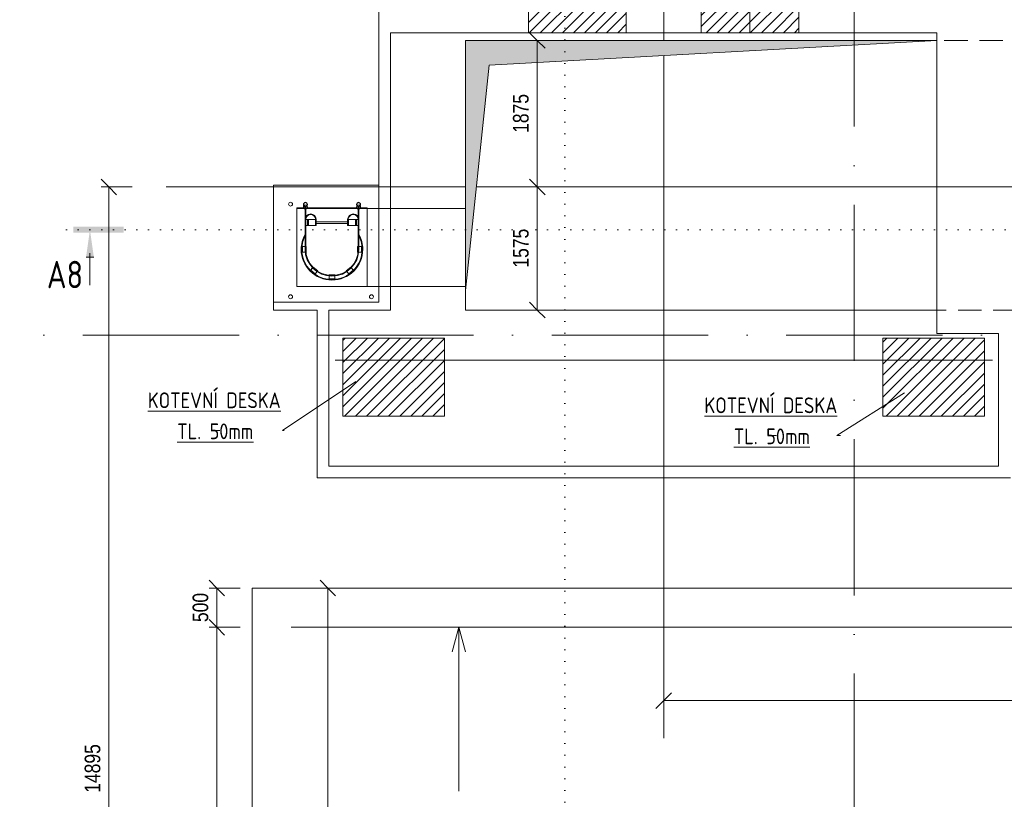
# Model space of a CAD drawing. Header units: millimetres. Extents: x 75701 to 402820, y 135 to 33652.
# Tile 11 of 52: x 103095 to 115692, y 14807 to 24786. Entities that reach past the tile are written whole.
import ezdxf

# ---------------------------------------------------------------- set-up
doc = ezdxf.new("R2010")
doc.units = ezdxf.units.MM
for name, pattern in [('A_CARA_15', [7.6, 5, -1.3, 0, -1.3]), ('Tečkovaná 1_5mm', [150, 0, -150]), ('Čerchovaná 20mm', [3000, 2000, -500, 0, -500]), ('Čárkovaná 3mm_mezera 1_5', [450, 300, -150])]:
    doc.linetypes.add(name, pattern=pattern)
for name, color, linetype, lineweight in [('CA_KOTY', 3, 'Continuous', 9), ('CA_KOTY-100', 3, 'Continuous', 9), ('CA_OSY', 5, 'A_CARA_15', 9), ('CA_POHHRA18', 9, 'Continuous', 9), ('CA_POHHRA25', 7, 'Continuous', 13), ('CA_PSVBUB', 3, 'Continuous', 9), ('CA_REZY', 1, 'Continuous', 25), ('CA_REZYZNACKY', 1, 'Continuous', 9), ('CA_TEXT25', 7, 'Continuous', 9), ('CA_ZAKLADY25', 7, 'Continuous', 13), ('CA_ZARIZPRED', 8, 'Continuous', 13), ('Konstrukční výztuhy', 7, 'Continuous', 13)]:
    doc.layers.add(name, color=color, linetype=linetype, lineweight=lineweight)
doc.styles.add('Arial_2', font='arial.ttf', dxfattribs={"width": 0.8, "height": 200})
doc.styles.add('ISOCPEUR', font='isocpeur.ttf', dxfattribs={"width": 0.85, "height": 200})
doc.styles.add('ISOCPEUR_B', font='txt', dxfattribs={"width": 0.8, "height": 350})
doc.dimstyles.new('HP_Přímá_-_2_mm_Ariel_1-100', dxfattribs={"dimscale": 304.8, "dimtxt": 204.05188, "dimasz": 0.656168, "dimexe": 0.328084, "dimexo": 0.0625, "dimgap": 0.164042, "dimtad": 1, "dimdec": 0, "dimzin": 0, "dimdsep": 46, "dimtxsty": 'Arial_2', "dimblk1": 'OBLIQUE', "dimblk2": 'OBLIQUE', "dimsah": 1, "dimcen": 0.09, "dimazin": 0, "dimtfac": 1, "dimtdec": 4, "dimtix": 1, "dimtmove": 0, "dimatfit": 3, "dimfxl": 0.984252, "dimfxlon": 1, "dimtvp": 1, "dimtolj": 1, "dimtzin": 0, "dimarcsym": 2})
pattern_1 = [(45, (0, 0), (-70.71068, 70.71068), [])]

# ---------------------------------------------------------------- blocks, each defined once
blk = doc.blocks.new('Plech8 - Plech-2056003-525_600')
at = {"layer": 'Konstrukční výztuhy', "lineweight": 9}
h = blk.add_hatch(dxfattribs=at)
h.set_pattern_fill('FP_3', color=252, style=0, pattern_type=2)
h.set_pattern_definition(pattern_1)
h.paths.add_polyline_path([(108530, 20710), (107230, 20710), (107230, 19710), (108530, 19710)])
h = blk.add_hatch(dxfattribs=at)
h.set_pattern_fill('FP_3', color=252, style=0, pattern_type=2)
h.set_pattern_definition(pattern_1)
h.paths.add_polyline_path([(115440, 19710), (115440, 20710), (114140, 20710), (114140, 19710)])
at = {"layer": 'Konstrukční výztuhy'}
for p, q in [((107230, 20710), (107230, 19710)), ((108530, 20710), (107230, 20710)), ((107230, 20710), (108530, 20710)), ((107230, 19710), (107230, 20710)), ((108530, 19710), (108530, 20710)), ((108530, 20710), (108530, 19710)), ((115440, 20710), (114140, 20710)), ((114140, 20710), (114140, 19710)), ((114140, 19710), (114140, 20710)), ((114140, 20710), (115440, 20710)), ((115440, 19710), (115440, 20710)), ((115440, 20710), (115440, 19710)), ((107230, 19710), (108530, 19710)), ((108530, 19710), (107230, 19710)), ((114140, 19710), (115440, 19710)), ((115440, 19710), (114140, 19710))]:
    blk.add_line(p, q, dxfattribs=at)
blk = doc.blocks.new('Plech10 - Plech-2056235-525_600')
at = {"layer": 'Konstrukční výztuhy', "lineweight": 9}
h = blk.add_hatch(dxfattribs=at)
h.set_pattern_fill('FP_3', color=252, style=0, pattern_type=2)
h.set_pattern_definition(pattern_1)
h.paths.add_polyline_path([(110855, 25970), (109605, 25970), (109605, 24620), (110855, 24620)])
h = blk.add_hatch(dxfattribs=at)
h.set_pattern_fill('FP_3', color=252, style=0, pattern_type=2)
h.set_pattern_definition(pattern_1)
h.paths.add_polyline_path([(113065, 24620), (113065, 25970), (111815, 25970), (111815, 24620)])
at = {"layer": 'Konstrukční výztuhy'}
for p, q in [((109605, 25970), (109605, 24620)), ((110855, 25970), (109605, 25970)), ((109605, 25970), (110855, 25970)), ((109605, 24620), (109605, 25970)), ((110855, 24620), (110855, 25970)), ((110855, 25970), (110855, 24620)), ((113065, 25970), (111815, 25970)), ((111815, 25970), (111815, 24620)), ((111815, 24620), (111815, 25970)), ((111815, 25970), (113065, 25970)), ((113065, 24620), (113065, 25970)), ((113065, 25970), (113065, 24620)), ((109605, 24620), (110855, 24620)), ((110855, 24620), (109605, 24620)), ((111815, 24620), (113065, 24620)), ((113065, 24620), (111815, 24620))]:
    blk.add_line(p, q, dxfattribs=at)
blk = doc.blocks.new('Žebřík s ochrannou klecí - Standardní-2463085-525_600')
at = {"layer": 'CA_ZARIZPRED'}
for p, q in [((-344, 0), (-344, -25)), ((-344, 0), (-344, -540)), ((-336, -160), (-336, 0)), ((-336, -25), (-336, 0)), ((336, 0), (336, -160)), ((344, 0), (336, 0)), ((344, 0), (336, 0)), ((336, 0), (336, -25)), ((344, -25), (344, 0)), ((344, -540), (344, 0)), ((-336, 0), (-344, 0)), ((-344, 0), (-336, 0)), ((-344, -25), (-344, -540)), ((-336, -25), (-336, -540)), ((336, -540), (336, -25)), ((344, -25), (344, -540)), ((-344, -160), (-344, -348)), ((-344, -348), (-344, -160)), ((-336, -160), (-336, -350)), ((-336, -350), (-336, -160)), ((-336, -160), (-336, -235)), ((-312, -160), (-336, -160)), ((-302, -160), (-336, -160)), ((-336, -540), (-336, -235)), ((-336, -235), (-302, -235)), ((-336, -235), (-312, -235)), ((-210, -160), (-312, -160)), ((-312, -235), (-312, -160)), ((-312, -160), (-312, -235)), ((-312, -235), (-210, -235)), ((-302, -235), (-302, -160)), ((-302, -160), (-200, -160)), ((-302, -160), (-302, -235)), ((-200, -235), (-302, -235)), ((-200, -160), (-210, -160)), ((-210, -160), (-210, -235)), ((-210, -160), (-210, -235)), ((-210, -235), (-200, -235)), ((-200, -160), (-208, -160)), ((-208, -160), (-200, -160)), ((-200, -160), (-200, -235)), ((-200, -160), (-200, -235)), ((200, -188), (-200, -188)), ((-200, -188), (-200, -208)), ((-200, -188), (-200, -208)), ((200, -188), (-200, -188)), ((-200, -188), (-200, -208)), ((-200, -188), (-200, -208)), ((200, -188), (-200, -188)), ((-200, -188), (-200, -208)), ((-200, -188), (-200, -208)), ((200, -188), (-200, -188)), ((-200, -188), (-200, -208)), ((-200, -188), (-200, -208)), ((200, -188), (-200, -188)), ((-200, -188), (-200, -208)), ((-200, -188), (-200, -208)), ((200, -188), (-200, -188)), ((-200, -188), (-200, -208)), ((-200, -188), (-200, -208)), ((200, -188), (-200, -188)), ((-200, -188), (-200, -208)), ((-200, -188), (-200, -208)), ((200, -188), (-200, -188)), ((-200, -188), (-200, -208)), ((-200, -188), (-200, -208)), ((200, -188), (-200, -188)), ((-200, -188), (-200, -208)), ((-200, -188), (-200, -208)), ((-200, -208), (200, -208)), ((-200, -208), (200, -208)), ((-200, -208), (200, -208)), ((-200, -208), (200, -208)), ((-200, -208), (200, -208)), ((-200, -208), (200, -208)), ((-200, -208), (200, -208)), ((-200, -208), (200, -208)), ((-200, -208), (200, -208)), ((208, -160), (200, -160)), ((200, -160), (208, -160)), ((210, -160), (200, -160)), ((200, -160), (302, -160)), ((200, -160), (200, -235)), ((200, -160), (200, -235)), ((200, -208), (200, -188)), ((200, -208), (200, -188)), ((200, -208), (200, -188)), ((200, -208), (200, -188)), ((200, -208), (200, -188)), ((200, -208), (200, -188)), ((200, -208), (200, -188)), ((200, -208), (200, -188)), ((200, -208), (200, -188)), ((200, -208), (200, -188)), ((200, -208), (200, -188)), ((200, -208), (200, -188)), ((200, -208), (200, -188)), ((200, -208), (200, -188)), ((200, -208), (200, -188)), ((200, -208), (200, -188)), ((200, -208), (200, -188)), ((200, -208), (200, -188)), ((302, -235), (200, -235)), ((200, -235), (210, -235)), ((312, -160), (210, -160)), ((210, -160), (210, -235)), ((210, -160), (210, -235)), ((210, -235), (312, -235)), ((336, -160), (302, -160)), ((302, -160), (302, -235)), ((302, -160), (302, -235)), ((302, -235), (336, -235)), ((336, -160), (312, -160)), ((312, -160), (312, -235)), ((312, -160), (312, -235)), ((312, -235), (336, -235)), ((336, -350), (336, -160)), ((336, -160), (336, -350)), ((336, -235), (336, -160)), ((336, -235), (336, -540)), ((344, -348), (344, -160)), ((344, -160), (344, -348)), ((-386, -503), (-336, -503)), ((-386, -503), (-386, -578)), ((-386, -578), (-386, -503)), ((-378, -503), (-386, -503)), ((-378, -578), (-378, -503)), ((-328, -503), (-378, -503)), ((-378, -503), (-378, -578)), ((-328, -503), (-336, -503)), ((-336, -503), (-336, -578)), ((-336, -503), (-336, -578)), ((-328, -578), (-328, -503)), ((-328, -578), (-328, -503)), ((336, -503), (326, -503)), ((326, -503), (326, -578)), ((326, -503), (326, -578)), ((376, -503), (326, -503)), ((336, -578), (336, -503)), ((336, -578), (336, -503)), ((336, -503), (386, -503)), ((376, -503), (376, -578)), ((376, -578), (376, -503)), ((386, -503), (376, -503)), ((386, -578), (386, -503)), ((386, -503), (386, -578)), ((-336, -578), (-386, -578)), ((-386, -578), (-378, -578)), ((-378, -578), (-328, -578)), ((-336, -578), (-328, -578)), ((326, -578), (336, -578)), ((326, -578), (376, -578)), ((386, -578), (336, -578)), ((376, -578), (386, -578)), ((-277, -812), (-245, -773)), ((-272, -806), (-277, -812)), ((-277, -812), (-219, -860)), ((-219, -860), (-277, -812)), ((-240, -767), (-272, -806)), ((-214, -854), (-272, -806)), ((-272, -806), (-214, -854)), ((-240, -767), (-245, -773)), ((-245, -773), (-187, -822)), ((-245, -773), (-187, -822)), ((-182, -816), (-240, -767)), ((-182, -816), (-240, -767)), ((-187, -822), (-219, -860)), ((-219, -860), (-214, -854)), ((-214, -854), (-182, -816)), ((-187, -822), (-182, -816)), ((38, -868), (-37, -868)), ((-37, -868), (-37, -876)), ((38, -868), (-37, -868)), ((-37, -868), (-37, -918)), ((-37, -876), (38, -876)), ((-37, -876), (38, -876)), ((-37, -926), (-37, -876)), ((38, -876), (38, -868)), ((38, -918), (38, -868)), ((38, -876), (38, -926)), ((240, -767), (182, -816)), ((240, -767), (182, -816)), ((182, -816), (187, -822)), ((182, -816), (214, -854)), ((187, -822), (245, -773)), ((187, -822), (245, -773)), ((219, -860), (187, -822)), ((272, -806), (214, -854)), ((214, -854), (272, -806)), ((214, -854), (219, -860)), ((219, -860), (277, -812)), ((277, -812), (219, -860)), ((245, -773), (240, -767)), ((272, -806), (240, -767)), ((245, -773), (277, -812)), ((277, -812), (272, -806)), ((38, -918), (-37, -918)), ((-37, -918), (-37, -926)), ((-37, -918), (38, -918)), ((-37, -926), (38, -926)), ((38, -926), (-37, -926)), ((38, -926), (38, -918))]:
    blk.add_line(p, q, dxfattribs=at)
for centre, radius, start, end in [((-340, 0), 25.4, 90, 270), ((-340, 0), 25.4, 90, 260.8679), ((-340, 0), 25.4, 270, 90), ((-340, 0), 25.4, 278.9893, 90), ((340, 0), 25.4, 90, 270), ((340, 0), 25.4, 90, 261.0107), ((340, 0), 25.4, 270, 90), ((340, 0), 25.4, 279.1321, 90), ((-340, 0), 25.4, 260.8679, 270), ((-272, -160), 72, 360, 180), ((-272, -160), 72, 360, 180), ((-340, 0), 25.4, 270, 278.9893), ((-272, -160), 64, 360, 180), ((-272, -160), 64, 360, 180), ((272, -160), 72, 360, 180), ((272, -160), 72, 0, 180), ((272, -160), 64, 360, 180), ((272, -160), 64, 0, 180), ((340, 0), 25.4, 261.0107, 270), ((340, 0), 25.4, 270, 279.1321), ((0, -540), 394, 150.8217, 180), ((0, -540), 394, 150.8217, 180), ((0, -540), 386, 150.5141, 180), ((0, -540), 386, 150.5141, 180), ((0, -540), 386, 360, 29.4859), ((0, -540), 386, 0, 29.4859), ((0, -540), 394, 0, 29.1783), ((0, -540), 394, 0, 29.1783), ((0, -540), 394, 180, 360), ((0, -540), 394, 180, 0), ((0, -540), 386, 180, 360), ((0, -540), 386, 180, 0), ((0, -540), 344, 180, 0), ((0, -540), 344, 180, 360), ((0, -540), 336, 180, 0), ((0, -540), 336, 180, 360)]:
    blk.add_arc(centre, radius, start, end, dxfattribs=at)
blk = doc.blocks.new('Kulatý sloup - 50mm-2465616-525_600')
at = {"layer": 'CA_POHHRA25'}
for start, end in [(90, 180), (180, 0), (0, 90)]:
    blk.add_arc((0, 0), 25, start, end, dxfattribs=at)
at = {"layer": 'CA_REZY'}
for start, end in [(90, 180), (180, 360), (360, 90)]:
    blk.add_arc((0, 0), 25, start, end, dxfattribs=at)
blk = doc.blocks.new('Kulatý sloup - 50mm-2465629-525_600')
at = {"layer": 'CA_POHHRA25'}
for start, end in [(360, 180), (180, 270), (270, 360)]:
    blk.add_arc((0, 0), 25, start, end, dxfattribs=at)
at = {"layer": 'CA_REZY'}
for start, end in [(0, 180), (180, 270), (270, 0)]:
    blk.add_arc((0, 0), 25, start, end, dxfattribs=at)
blk = doc.blocks.new('Zábradlí - 50mm-847132-525_600')
at = {"layer": 'CA_POHHRA25', "lineweight": 9}
for start, end in [(360, 180), (0, 180), (180, 360), (180, 360)]:
    blk.add_arc((0, 0), 25, start, end, dxfattribs=at)
blk = doc.blocks.new('Zábradlí - Zábradlí-2465017-525_600')
for p in [(106560, 22425), (106560, 21240)]:
    blk.add_blockref('Zábradlí - 50mm-847132-525_600', p)
at = {"rotation": 89.99999999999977}
for p in [(106560, 21240), (107595, 21240)]:
    blk.add_blockref('Zábradlí - 50mm-847132-525_600', p, dxfattribs=at)
blk = doc.blocks.new('Řez - Номер узла_ спереди-2820152-525_600')
at = {"layer": 'CA_REZYZNACKY'}
for points in [[(7.33, 0.4), (7.33, -0.39), (0.87, -0.39), (0.87, 0.4)], [(3.5, -3.53), (2.5, -3.53), (3, 0)]]:
    blk.add_hatch(color=256, dxfattribs=at).paths.add_polyline_path(points)
for p, q in [((2.5, -3.53), (3.5, -3.53)), ((3, -3), (3, -7.1))]:
    blk.add_line(p, q, dxfattribs=at)
blk = doc.blocks.new('DIMBLOCK1-525_600')
at = {"layer": 'CA_KOTY-100'}
for p, q in [((111335, 16071), (111335, 16371)), ((123335, 16071), (123335, 16371)), ((111335, 16071), (111435, 16171)), ((123335, 16071), (123435, 16171)), ((111335, 16071), (111235, 15971)), ((111335, 16071), (123335, 16071)), ((111335, 16071), (111335, 15971)), ((123335, 16071), (123235, 15971)), ((123335, 16071), (123335, 15971))]:
    blk.add_line(p, q, dxfattribs=at)
at = {"layer": 'CA_KOTY-100', "color": 0, "insert": (117029, 16381), "char_height": 200, "width": 734.59, "attachment_point": 1, "line_spacing_factor": 0.941778, "style": 'Arial_2'}
blk.add_mtext('12000', dxfattribs=at)
blk = doc.blocks.new('_Oblique')
at = {"color": 0, "linetype": 'ByBlock', "lineweight": -2}
blk.add_line((-0.5, -0.5), (0.5, 0.5), dxfattribs=at)
blk = doc.blocks.new('DIMBLOCK3-525_600')
at = {"layer": 'CA_KOTY-100'}
for p, q in [((104235, 22645), (104135, 22745)), ((104235, 22645), (104135, 22645)), ((104235, 22645), (104235, 7750)), ((104235, 22645), (104335, 22545)), ((104235, 22645), (104535, 22645)), ((104235, 7750), (104135, 7850)), ((104235, 7750), (104135, 7750)), ((104235, 7750), (104335, 7650)), ((104235, 7750), (104535, 7750))]:
    blk.add_line(p, q, dxfattribs=at)
at = {"layer": 'CA_KOTY-100', "color": 0, "insert": (103926, 14891), "char_height": 200, "width": 734.59, "attachment_point": 1, "rotation": 90, "line_spacing_factor": 0.941778, "style": 'Arial_2'}
blk.add_mtext('14895', dxfattribs=at)
blk = doc.blocks.new('DIMBLOCK4-525_600')
at = {"layer": 'CA_KOTY-100'}
for p, q in [((109716, 24520), (109616, 24620)), ((109716, 24520), (109416, 24520)), ((109716, 22645), (109716, 24520)), ((109716, 24520), (109816, 24420)), ((109716, 24520), (109816, 24520)), ((109716, 22645), (109616, 22745)), ((109716, 22645), (109416, 22645)), ((109716, 22645), (109816, 22545)), ((109716, 22645), (109816, 22645))]:
    blk.add_line(p, q, dxfattribs=at)
at = {"layer": 'CA_KOTY-100', "color": 0, "insert": (109406, 23338), "char_height": 200, "width": 587.67, "attachment_point": 1, "rotation": 90, "line_spacing_factor": 0.941778, "style": 'Arial_2'}
blk.add_mtext('1875', dxfattribs=at)
blk = doc.blocks.new('DIMBLOCK7-525_600')
at = {"layer": 'CA_KOTY-100'}
for p, q in [((107037, 17510), (106937, 17610)), ((107037, 17510), (106937, 17510)), ((107037, 17510), (107037, 10510)), ((107037, 17510), (107137, 17410)), ((107037, 17510), (107337, 17510)), ((107037, 10510), (106937, 10610)), ((107037, 10510), (106937, 10510)), ((107037, 10510), (107137, 10410)), ((107037, 10510), (107337, 10510))]:
    blk.add_line(p, q, dxfattribs=at)
at = {"layer": 'CA_KOTY-100', "color": 0, "insert": (106728, 13765), "char_height": 200, "width": 587.67, "attachment_point": 1, "rotation": 90, "line_spacing_factor": 0.941778, "style": 'Arial_2'}
blk.add_mtext('7000', dxfattribs=at)
blk = doc.blocks.new('044_М_Универсальная с полкой - Označení čtvrtek-1715901-525_600')
at = {"layer": 'CA_PSVBUB'}
blk.add_line((-0.5, 0), (0.5, 0), dxfattribs=at)
blk = doc.blocks.new('DIMBLOCK26-525_600')
at = {"layer": 'CA_KOTY-100'}
for p, q in [((105617, 17510), (105517, 17610)), ((105617, 17510), (105517, 17510)), ((105617, 17510), (105617, 17010)), ((105617, 17510), (105717, 17410)), ((105617, 17510), (105917, 17510)), ((105617, 17010), (105517, 17110)), ((105617, 17010), (105517, 17010)), ((105617, 17010), (105717, 16910)), ((105617, 17010), (105917, 17010))]:
    blk.add_line(p, q, dxfattribs=at)
at = {"layer": 'CA_KOTY-100', "color": 0, "insert": (105307, 17076), "char_height": 200, "width": 440.75, "attachment_point": 1, "rotation": 90, "line_spacing_factor": 0.941778, "style": 'Arial_2'}
blk.add_mtext('500', dxfattribs=at)
blk = doc.blocks.new('DIMBLOCK27-525_600')
at = {"layer": 'CA_KOTY-100'}
for p, q in [((105617, 17010), (105517, 17110)), ((105617, 17010), (105517, 17010)), ((105617, 17010), (105617, 11010)), ((105617, 17010), (105717, 16910)), ((105617, 17010), (105917, 17010)), ((105617, 11010), (105517, 11110)), ((105617, 11010), (105517, 11010)), ((105617, 11010), (105717, 10910)), ((105617, 11010), (105917, 11010))]:
    blk.add_line(p, q, dxfattribs=at)
at = {"layer": 'CA_KOTY-100', "color": 0, "insert": (105307, 13765), "char_height": 200, "width": 587.67, "attachment_point": 1, "rotation": 90, "line_spacing_factor": 0.941778, "style": 'Arial_2'}
blk.add_mtext('6000', dxfattribs=at)
blk = doc.blocks.new('DIMBLOCK92-525_600')
at = {"layer": 'CA_KOTY-100'}
for p, q in [((109716, 22645), (109616, 22745)), ((109716, 22645), (109416, 22645)), ((109716, 21070), (109716, 22645)), ((109716, 22645), (109816, 22545)), ((109716, 22645), (109816, 22645)), ((109716, 21070), (109616, 21170)), ((109716, 21070), (109416, 21070)), ((109716, 21070), (109816, 20970)), ((109716, 21070), (109816, 21070))]:
    blk.add_line(p, q, dxfattribs=at)
at = {"layer": 'CA_KOTY-100', "color": 0, "insert": (109406, 21613), "char_height": 200, "width": 587.67, "attachment_point": 1, "rotation": 90, "line_spacing_factor": 0.941778, "style": 'Arial_2'}
blk.add_mtext('1575', dxfattribs=at)

msp = doc.modelspace()

# ---------------------------------------------------------------- hatches: boundary and pattern name
at = {"layer": 'CA_POHHRA18'}
msp.add_hatch(color=8, dxfattribs=at).paths.add_polyline_path([(108800, 21319.9), (109103.2, 24204), (114830, 24519.9), (108800, 24519.9)])

# ---------------------------------------------------------------- linework, layer by layer
at = {"layer": 'CA_OSY', "linetype": 'Čerchovaná 20mm'}
for p, q in [((113770, 2417), (113770, 30314.3)), ((76900.7, 20749.9), (177171.9, 20749.9))]:
    msp.add_line(p, q, dxfattribs=at)
at = {"layer": 'CA_OSY'}
for p, q in [((111335, 27089.9), (111335, 24519.9)), ((112435, 25969.9), (112435, 24619.9)), ((111335, 24327.1), (111335, 15589.9)), ((104966.9, 22644.9), (108800, 22644.9)), ((108939.3, 22644.9), (119935, 22644.9)), ((107130, 20429.9), (115540, 20429.9)), ((156552.8, 17009.9), (106570, 17009.9))]:
    msp.add_line(p, q, dxfattribs=at)
at = {"layer": 'CA_POHHRA18'}
for p, q in [((108800, 24519.9), (108800, 21319.9)), ((114830, 24519.9), (108800, 24519.9)), ((109103.2, 24204), (114830, 24519.9)), ((108800, 21319.9), (109103.2, 24204))]:
    msp.add_line(p, q, dxfattribs=at)
at = {"layer": 'CA_POHHRA25'}
for p, q in [((107690, 26069.9), (107690, 22669.9)), ((107840, 21069.8), (107840, 24619.9)), ((107840, 24619.9), (114830, 24619.9)), ((114830, 24619.9), (107840, 24619.9)), ((107840, 24619.9), (107840, 21069.8)), ((114830, 24619.9), (114830, 20769.9)), ((114830, 24519.9), (114830, 24619.9)), ((107690, 22669.9), (106340, 22669.9)), ((106340, 22669.9), (106340, 21069.9)), ((107690, 22669.9), (106340, 22669.9)), ((106340, 22669.9), (106340, 21169.9)), ((107690, 21169.9), (107690, 22669.9)), ((106640, 22379.9), (107540, 22379.9)), ((106640, 22369.9), (106640, 22379.9)), ((106640, 21369.9), (106640, 22369.9)), ((106640, 22369.9), (107540, 22369.9)), ((108800, 22369.9), (106640, 22369.9)), ((106640, 22369.9), (106640, 21369.9)), ((106640, 22369.9), (107540, 22369.9)), ((106640, 21369.9), (106640, 22369.9)), ((106640, 22369.9), (107540, 22369.9)), ((107540, 22379.9), (107540, 22369.9)), ((107540, 22369.9), (107540, 21369.9)), ((107540, 22369.9), (107540, 21369.9)), ((107540, 21369.9), (106640, 21369.9)), ((106640, 21369.9), (108800, 21369.9)), ((107540, 21369.9), (106640, 21369.9)), ((108800, 21069.9), (108800, 21319.9)), ((108800, 21319.9), (108800, 21069.9)), ((106340, 21169.9), (107690, 21169.9)), ((106340, 21069.9), (106900, 21069.9)), ((106900, 21069.9), (106900, 18919.9)), ((107050, 19069.9), (107050, 21069.8)), ((107050, 21069.8), (107840, 21069.8)), ((107840, 21069.8), (107050, 21069.8)), ((107050, 21069.8), (107050, 19069.9)), ((114830, 21069.9), (108800, 21069.9)), ((114830, 20769.9), (114830, 21069.9)), ((114830, 20769.9), (115620, 20769.9)), ((115620, 20769.9), (114830, 20769.9)), ((115620, 20769.9), (115620, 19069.9)), ((115620, 19069.9), (115620, 20769.9)), ((115620, 19069.9), (107050, 19069.9)), ((107050, 19069.9), (115620, 19069.9)), ((106900, 18919.9), (115770, 18919.9))]:
    msp.add_line(p, q, dxfattribs=at)
at = {"layer": 'CA_POHHRA25', "linetype": 'Čárkovaná 3mm_mezera 1_5'}
for p, q in [((118825, 24519.9), (114830, 24519.9)), ((108800, 21069.9), (118825, 21069.9))]:
    msp.add_line(p, q, dxfattribs=at)
at = {"layer": 'CA_PSVBUB'}
for p, q in [((107393.6, 20156.4), (106456.8, 19528.4)), ((114415.4, 20012), (113547.6, 19463.9)), ((106456.8, 19528.4), (106476.5, 19528.4)), ((113547.6, 19463.9), (113598, 19463.9))]:
    msp.add_line(p, q, dxfattribs=at)
at = {"layer": 'CA_REZYZNACKY', "linetype": 'Tečkovaná 1_5mm'}
for p, q in [((110067.6, 31280.9), (110067.6, 9489.4)), ((103693.6, 22097.6), (152560.1, 22097.6))]:
    msp.add_line(p, q, dxfattribs=at)
at = {"layer": 'CA_TEXT25', "color": 50}
for q in [(108627.4, 16693.8), (108797.6, 16693.8), (108712.5, 14910.9)]:
    msp.add_line((108712.5, 17011.3), q, dxfattribs=at)
at = {"layer": 'CA_ZAKLADY25'}
for p, q in [((106070, 10509.9), (106070, 17509.9)), ((106070, 17509.9), (130070, 17509.9))]:
    msp.add_line(p, q, dxfattribs=at)

# ---------------------------------------------------------------- block references
at = {"layer": 'CA_POHHRA25', "lineweight": 9}
msp.add_blockref('Zábradlí - Zábradlí-2465017-525_600', (0, 0), dxfattribs=at)
at = {"layer": 'CA_POHHRA25'}
msp.add_blockref('Kulatý sloup - 50mm-2465616-525_600', (106750, 22419.9), dxfattribs=at)
at = {"layer": 'CA_POHHRA25', "rotation": 180}
msp.add_blockref('Kulatý sloup - 50mm-2465629-525_600', (107430, 22419.9), dxfattribs=at)
at = {"layer": 'CA_PSVBUB', "xscale": 99.99999999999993, "yscale": 99.99999999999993, "zscale": 99.99999999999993}
for p in [(105604.8, 19528.4), (112726.3, 19463.9)]:
    msp.add_blockref('044_М_Универсальная с полкой - Označení čtvrtek-1715901-525_600', p, dxfattribs=at)
at = {"layer": 'CA_REZYZNACKY', "xscale": 99.99999999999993, "yscale": 99.99999999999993, "zscale": 99.99999999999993}
msp.add_blockref('Řez - Номер узла_ спереди-2820152-525_600', (103693.6, 22097.6), dxfattribs=at)
at = {"layer": 'CA_ZARIZPRED'}
msp.add_blockref('Žebřík s ochrannou klecí - Standardní-2463085-525_600', (107090, 22387.6), dxfattribs=at)
at = {"layer": 'Konstrukční výztuhy'}
for name in ['Plech10 - Plech-2056235-525_600', 'Plech8 - Plech-2056003-525_600']:
    msp.add_blockref(name, (0, 0), dxfattribs=at)

# ---------------------------------------------------------------- texts
at = {"layer": 'CA_PSVBUB', "char_height": 200, "attachment_point": 1, "style": 'ISOCPEUR'}
for s, insert, width in [('\\LKOTEVNÍ DESKA', (104733.1, 20015.3), 2105.632), ('KOTEVNÍ DESKA', (104733.1, 20013.7), 2105.632), ('\\LKOTEVNÍ DESKA', (111854.6, 19950.9), 2105.632), ('KOTEVNÍ DESKA', (111854.6, 19949.3), 2105.632), ('\\LTL. 50mm', (105109.8, 19618.4), 1192.51), ('TL. 50mm', (105109.8, 19616.8), 1192.51), ('\\LTL. 50mm', (112231.3, 19554), 1192.51), ('TL. 50mm', (112231.3, 19552.4), 1192.51)]:
    msp.add_mtext(s, dxfattribs=dict(at, insert=insert, width=width))
at = {"layer": 'CA_REZYZNACKY', "insert": (103442.4, 21699), "char_height": 350, "width": 557.974, "attachment_point": 1, "style": 'ISOCPEUR_B'}
msp.add_mtext('A8', dxfattribs=at)

# ---------------------------------------------------------------- dimensions: what is measured, and where the dimension line sits
at = {"layer": 'CA_KOTY'}
for base, p1, p2, override, picture, middle in [((109715.7, 24519.9), (109415.7, 22644.9), (109415.7, 24519.9), {"dimpost": '<>', "dimfxl": 1875}, 'DIMBLOCK4-525_600', (109563.6, 23582.4)), ((104235.3, 7749.9), (104535.3, 22644.9), (104535.3, 7749.9), {"dimpost": '<>', "dimfxl": 14895}, 'DIMBLOCK3-525_600', (104083.2, 15197.4)), ((109715.7, 22644.9), (109415.7, 21069.9), (109415.7, 22644.9), {"dimpost": '<>', "dimfxl": 1575}, 'DIMBLOCK92-525_600', (109563.6, 21857.4)), ((105616.9, 17009.9), (105916.9, 17509.9), (105916.9, 17009.9), {"dimpost": '<>', "dimfxl": 500}, 'DIMBLOCK26-525_600', (105464.7, 17259.9)), ((107037.4, 10509.9), (107337.4, 17509.9), (107337.4, 10509.9), {"dimpost": '<>', "dimfxl": 7000}, 'DIMBLOCK7-525_600', (106885.3, 14009.9)), ((105616.9, 11009.9), (105916.9, 17009.9), (105916.9, 11009.9), {"dimpost": '<>', "dimfxl": 6000}, 'DIMBLOCK27-525_600', (105464.7, 14009.9))]:
    dim = msp.add_linear_dim(base=base, p1=p1, p2=p2, angle=90, dimstyle='HP_Přímá_-_2_mm_Ariel_1-100', override=override, dxfattribs=at)
    dim.commit()
    dim.dimension.update_dxf_attribs({"geometry": picture, "text_midpoint": middle})
dim = msp.add_linear_dim(base=(123335, 16071.5), p1=(111335, 16371.5), p2=(123335, 16371.5), dimstyle='HP_Přímá_-_2_mm_Ariel_1-100', override={"dimpost": '<>', "dimfxl": 12000.000014}, dxfattribs=at)
dim.commit()
dim.dimension.update_dxf_attribs({"geometry": 'DIMBLOCK1-525_600', "text_midpoint": (117335, 16223.6)})

doc.saveas('drawing.dxf')
